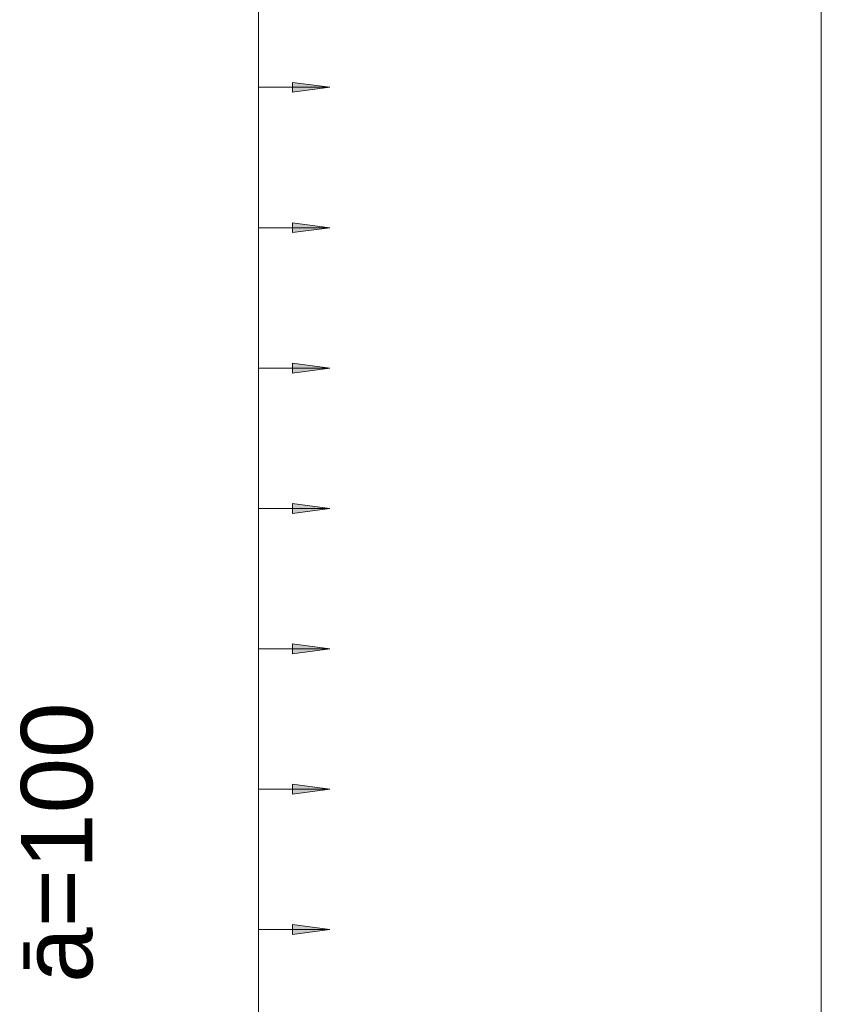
# Model space of a CAD drawing. Header units: millimetres. Extents: x 4307 to 42792, y 1610 to 10025.
# Tile 23 of 256: x 8979 to 9540, y 4468 to 5156. Entities that reach past the tile are written whole.
import ezdxf

# ---------------------------------------------------------------- set-up
doc = ezdxf.new("R2010")
doc.units = ezdxf.units.MM
for name, color, linetype, lineweight in [('A-ANNO-DIMS', 211, 'Continuous', 5), ('A-ANNO-DIMS-25', 211, 'Continuous', 5), ('S-COLS', 52, 'Continuous', 9), ('S-RBAR-IDEN', 171, 'Continuous', 5)]:
    doc.layers.add(name, color=color, linetype=linetype, lineweight=lineweight)
doc.styles.add('Arial', font='arial.ttf', dxfattribs={"height": 50})
doc.styles.add('Arial_1', font='arial.ttf', dxfattribs={"height": 62.5})
doc.dimstyles.new('Výztuž_kusy__řezy__2', dxfattribs={"dimscale": 304.8, "dimtxt": 0.18, "dimasz": 0, "dimexe": 0, "dimexo": 0.0625, "dimgap": 0.082021, "dimtad": 1, "dimdec": 0, "dimzin": 0, "dimdsep": 46, "dimtxsty": 'Arial_1', "dimblk1": 'NONE', "dimblk2": 'NONE', "dimsah": 1, "dimcen": 0.09, "dimazin": 0, "dimtfac": 1, "dimtdec": 4, "dimtix": 1, "dimtmove": 0, "dimatfit": 3, "dimfxl": 0.164042, "dimfxlon": 1, "dimtvp": 1, "dimtfill": 1, "dimtolj": 1, "dimtzin": 0, "dimarcsym": 2})

# ---------------------------------------------------------------- blocks, each defined once
blk = doc.blocks.new('DIMBLOCK528-V1')
at = {"layer": 'A-ANNO-DIMS-25'}
for points in [[(9196.33, 5207.33), (9170.04, 5210.79), (9170.04, 5203.87)], [(9196.33, 5109.17), (9170.04, 5112.63), (9170.04, 5105.71)]]:
    blk.add_hatch(color=256, dxfattribs=at).paths.add_polyline_path(points)
for p, q in [((9146.33, 5207.33), (9146.33, 5109.17)), ((9146.33, 5207.33), (9146.33, 5207.33)), ((9146.33, 5207.33), (9196.33, 5207.33)), ((9196.33, 5207.33), (9170.04, 5210.79)), ((9170.04, 5210.79), (9170.04, 5203.87)), ((9170.04, 5203.87), (9196.33, 5207.33)), ((9146.33, 5109.17), (9146.33, 5109.17)), ((9146.33, 5109.17), (9196.33, 5109.17)), ((9196.33, 5109.17), (9170.04, 5112.63)), ((9170.04, 5112.63), (9170.04, 5105.71)), ((9170.04, 5105.71), (9196.33, 5109.17))]:
    blk.add_line(p, q, dxfattribs=at)
blk = doc.blocks.new('_None')
blk = doc.blocks.new('DIMBLOCK529-V1')
at = {"layer": 'A-ANNO-DIMS-25'}
for points in [[(9196.33, 5109.17), (9170.04, 5112.63), (9170.04, 5105.71)], [(9196.33, 5011), (9170.04, 5014.46), (9170.04, 5007.54)]]:
    blk.add_hatch(color=256, dxfattribs=at).paths.add_polyline_path(points)
for p, q in [((9146.33, 5109.17), (9146.33, 5011)), ((9146.33, 5109.17), (9146.33, 5109.17)), ((9146.33, 5109.17), (9196.33, 5109.17)), ((9196.33, 5109.17), (9170.04, 5112.63)), ((9170.04, 5112.63), (9170.04, 5105.71)), ((9170.04, 5105.71), (9196.33, 5109.17)), ((9196.33, 5011), (9170.04, 5014.46)), ((9170.04, 5014.46), (9170.04, 5007.54)), ((9146.33, 5011), (9146.33, 5011)), ((9146.33, 5011), (9196.33, 5011)), ((9170.04, 5007.54), (9196.33, 5011))]:
    blk.add_line(p, q, dxfattribs=at)
blk = doc.blocks.new('DIMBLOCK530-V1')
at = {"layer": 'A-ANNO-DIMS-25'}
for points in [[(9196.33, 5011), (9170.04, 5014.46), (9170.04, 5007.54)], [(9196.33, 4912.83), (9170.04, 4916.29), (9170.04, 4909.37)]]:
    blk.add_hatch(color=256, dxfattribs=at).paths.add_polyline_path(points)
for p, q in [((9196.33, 5011), (9170.04, 5014.46)), ((9170.04, 5014.46), (9170.04, 5007.54)), ((9146.33, 5011), (9146.33, 4912.83)), ((9146.33, 5011), (9146.33, 5011)), ((9146.33, 5011), (9196.33, 5011)), ((9170.04, 5007.54), (9196.33, 5011)), ((9196.33, 4912.83), (9170.04, 4916.29)), ((9170.04, 4916.29), (9170.04, 4909.37)), ((9146.33, 4912.83), (9146.33, 4912.83)), ((9146.33, 4912.83), (9196.33, 4912.83)), ((9170.04, 4909.37), (9196.33, 4912.83))]:
    blk.add_line(p, q, dxfattribs=at)
blk = doc.blocks.new('DIMBLOCK531-V1')
at = {"layer": 'A-ANNO-DIMS-25'}
for points in [[(9196.33, 4912.83), (9170.04, 4916.29), (9170.04, 4909.37)], [(9196.33, 4814.67), (9170.04, 4818.13), (9170.04, 4811.21)]]:
    blk.add_hatch(color=256, dxfattribs=at).paths.add_polyline_path(points)
for p, q in [((9196.33, 4912.83), (9170.04, 4916.29)), ((9170.04, 4916.29), (9170.04, 4909.37)), ((9146.33, 4912.83), (9146.33, 4814.67)), ((9146.33, 4912.83), (9146.33, 4912.83)), ((9146.33, 4912.83), (9196.33, 4912.83)), ((9170.04, 4909.37), (9196.33, 4912.83)), ((9146.33, 4814.67), (9146.33, 4814.67)), ((9146.33, 4814.67), (9196.33, 4814.67)), ((9196.33, 4814.67), (9170.04, 4818.13)), ((9170.04, 4818.13), (9170.04, 4811.21)), ((9170.04, 4811.21), (9196.33, 4814.67))]:
    blk.add_line(p, q, dxfattribs=at)
blk = doc.blocks.new('DIMBLOCK532-V1')
at = {"layer": 'A-ANNO-DIMS-25'}
for points in [[(9196.33, 4814.67), (9170.04, 4818.13), (9170.04, 4811.21)], [(9196.33, 4716.5), (9170.04, 4719.96), (9170.04, 4713.04)]]:
    blk.add_hatch(color=256, dxfattribs=at).paths.add_polyline_path(points)
for p, q in [((9146.33, 4814.67), (9146.33, 4716.5)), ((9146.33, 4814.67), (9146.33, 4814.67)), ((9146.33, 4814.67), (9196.33, 4814.67)), ((9196.33, 4814.67), (9170.04, 4818.13)), ((9170.04, 4818.13), (9170.04, 4811.21)), ((9170.04, 4811.21), (9196.33, 4814.67)), ((9196.33, 4716.5), (9170.04, 4719.96)), ((9170.04, 4719.96), (9170.04, 4713.04)), ((9146.33, 4716.5), (9146.33, 4716.5)), ((9146.33, 4716.5), (9196.33, 4716.5)), ((9170.04, 4713.04), (9196.33, 4716.5))]:
    blk.add_line(p, q, dxfattribs=at)
blk = doc.blocks.new('DIMBLOCK533-V1')
at = {"layer": 'A-ANNO-DIMS-25'}
for points in [[(9196.33, 4716.5), (9170.04, 4719.96), (9170.04, 4713.04)], [(9196.33, 4618.33), (9170.04, 4621.79), (9170.04, 4614.87)]]:
    blk.add_hatch(color=256, dxfattribs=at).paths.add_polyline_path(points)
for p, q in [((9196.33, 4716.5), (9170.04, 4719.96)), ((9170.04, 4719.96), (9170.04, 4713.04)), ((9146.33, 4716.5), (9146.33, 4618.33)), ((9146.33, 4716.5), (9146.33, 4716.5)), ((9146.33, 4716.5), (9196.33, 4716.5)), ((9170.04, 4713.04), (9196.33, 4716.5)), ((9196.33, 4618.33), (9170.04, 4621.79)), ((9170.04, 4621.79), (9170.04, 4614.87)), ((9146.33, 4618.33), (9146.33, 4618.33)), ((9146.33, 4618.33), (9196.33, 4618.33)), ((9170.04, 4614.87), (9196.33, 4618.33))]:
    blk.add_line(p, q, dxfattribs=at)
blk = doc.blocks.new('DIMBLOCK534-V1')
at = {"layer": 'A-ANNO-DIMS-25'}
for points in [[(9196.33, 4618.33), (9170.04, 4621.79), (9170.04, 4614.87)], [(9196.33, 4520.17), (9170.04, 4523.63), (9170.04, 4516.71)]]:
    blk.add_hatch(color=256, dxfattribs=at).paths.add_polyline_path(points)
for p, q in [((9196.33, 4618.33), (9170.04, 4621.79)), ((9170.04, 4621.79), (9170.04, 4614.87)), ((9146.33, 4618.33), (9146.33, 4520.17)), ((9146.33, 4618.33), (9146.33, 4618.33)), ((9146.33, 4618.33), (9196.33, 4618.33)), ((9170.04, 4614.87), (9196.33, 4618.33)), ((9146.33, 4520.17), (9146.33, 4520.17)), ((9146.33, 4520.17), (9196.33, 4520.17)), ((9196.33, 4520.17), (9170.04, 4523.63)), ((9170.04, 4523.63), (9170.04, 4516.71)), ((9170.04, 4516.71), (9196.33, 4520.17))]:
    blk.add_line(p, q, dxfattribs=at)
blk = doc.blocks.new('DIMBLOCK535-V1')
at = {"layer": 'A-ANNO-DIMS-25'}
for points in [[(9196.33, 4520.17), (9170.04, 4523.63), (9170.04, 4516.71)], [(9196.33, 4422), (9170.04, 4425.46), (9170.04, 4418.54)]]:
    blk.add_hatch(color=256, dxfattribs=at).paths.add_polyline_path(points)
for p, q in [((9146.33, 4520.17), (9146.33, 4422)), ((9146.33, 4520.17), (9146.33, 4520.17)), ((9146.33, 4520.17), (9196.33, 4520.17)), ((9196.33, 4520.17), (9170.04, 4523.63)), ((9170.04, 4523.63), (9170.04, 4516.71)), ((9170.04, 4516.71), (9196.33, 4520.17)), ((9146.33, 4422), (9146.33, 4422)), ((9146.33, 4422), (9196.33, 4422)), ((9196.33, 4422), (9170.04, 4425.46)), ((9170.04, 4425.46), (9170.04, 4418.54)), ((9170.04, 4418.54), (9196.33, 4422))]:
    blk.add_line(p, q, dxfattribs=at)
blk = doc.blocks.new('DIMBLOCK554-V1')
at = {"layer": 'A-ANNO-DIMS-25'}
for points in [[(9196.33, 5600), (9170.04, 5603.46), (9170.04, 5596.54)], [(9196.33, 5501.83), (9170.04, 5505.29), (9170.04, 5498.37)], [(9196.33, 5403.67), (9170.04, 5407.13), (9170.04, 5400.21)], [(9196.33, 5305.5), (9170.04, 5308.96), (9170.04, 5302.04)], [(9196.33, 5207.33), (9170.04, 5210.79), (9170.04, 5203.87)], [(9196.33, 5109.17), (9170.04, 5112.63), (9170.04, 5105.71)], [(9196.33, 5011), (9170.04, 5014.46), (9170.04, 5007.54)], [(9196.33, 4912.83), (9170.04, 4916.29), (9170.04, 4909.37)], [(9196.33, 4814.67), (9170.04, 4818.13), (9170.04, 4811.21)], [(9196.33, 4716.5), (9170.04, 4719.96), (9170.04, 4713.04)], [(9196.33, 4618.33), (9170.04, 4621.79), (9170.04, 4614.87)], [(9196.33, 4520.17), (9170.04, 4523.63), (9170.04, 4516.71)], [(9196.33, 4422), (9170.04, 4425.46), (9170.04, 4418.54)], [(9196.33, 4323.83), (9170.04, 4327.29), (9170.04, 4320.37)], [(9196.33, 4225.67), (9170.04, 4229.13), (9170.04, 4222.21)], [(9196.33, 4127.5), (9170.04, 4130.96), (9170.04, 4124.04)], [(9196.33, 4029.33), (9170.04, 4032.79), (9170.04, 4025.87)], [(9196.33, 3931.17), (9170.04, 3934.63), (9170.04, 3927.71)], [(9196.33, 3833), (9170.04, 3836.46), (9170.04, 3829.54)], [(9196.33, 3734.83), (9170.04, 3738.29), (9170.04, 3731.37)], [(9196.33, 3636.67), (9170.04, 3640.13), (9170.04, 3633.21)], [(9196.33, 3538.5), (9170.04, 3541.96), (9170.04, 3535.04)], [(9196.33, 3440.33), (9170.04, 3443.79), (9170.04, 3436.87)], [(9196.33, 3342.17), (9170.04, 3345.63), (9170.04, 3338.71)], [(9196.33, 3244), (9170.04, 3247.46), (9170.04, 3240.54)], [(9196.33, 3145.83), (9170.04, 3149.29), (9170.04, 3142.37)], [(9196.33, 3047.67), (9170.04, 3051.13), (9170.04, 3044.21)], [(9196.33, 2949.5), (9170.04, 2952.96), (9170.04, 2946.04)], [(9196.33, 2851.33), (9170.04, 2854.79), (9170.04, 2847.87)], [(9196.33, 2753.17), (9170.04, 2756.63), (9170.04, 2749.71)], [(9196.33, 2655), (9170.04, 2658.46), (9170.04, 2651.54)]]:
    blk.add_hatch(color=256, dxfattribs=at).paths.add_polyline_path(points)
for p, q in [((9146.33, 5600), (9146.33, 2655)), ((9146.33, 5600), (9146.33, 5501.83)), ((9146.33, 5600), (9146.33, 5600)), ((9146.33, 5600), (9196.33, 5600)), ((9196.33, 5600), (9170.04, 5603.46)), ((9170.04, 5603.46), (9170.04, 5596.54)), ((9170.04, 5596.54), (9196.33, 5600)), ((9146.33, 5501.83), (9146.33, 5403.67)), ((9146.33, 5501.83), (9146.33, 5501.83)), ((9146.33, 5501.83), (9196.33, 5501.83)), ((9196.33, 5501.83), (9170.04, 5505.29)), ((9170.04, 5505.29), (9170.04, 5498.37)), ((9170.04, 5498.37), (9196.33, 5501.83)), ((9196.33, 5403.67), (9170.04, 5407.13)), ((9170.04, 5407.13), (9170.04, 5400.21)), ((9146.33, 5403.67), (9146.33, 5305.5)), ((9146.33, 5403.67), (9146.33, 5403.67)), ((9146.33, 5403.67), (9196.33, 5403.67)), ((9170.04, 5400.21), (9196.33, 5403.67)), ((9196.33, 5305.5), (9170.04, 5308.96)), ((9170.04, 5308.96), (9170.04, 5302.04)), ((9146.33, 5305.5), (9146.33, 5207.33)), ((9146.33, 5305.5), (9146.33, 5305.5)), ((9146.33, 5305.5), (9196.33, 5305.5)), ((9170.04, 5302.04), (9196.33, 5305.5)), ((9146.33, 5207.33), (9146.33, 5109.17)), ((9146.33, 5207.33), (9146.33, 5207.33)), ((9146.33, 5207.33), (9196.33, 5207.33)), ((9196.33, 5207.33), (9170.04, 5210.79)), ((9170.04, 5210.79), (9170.04, 5203.87)), ((9170.04, 5203.87), (9196.33, 5207.33)), ((9146.33, 5109.17), (9146.33, 5011)), ((9146.33, 5109.17), (9146.33, 5109.17)), ((9146.33, 5109.17), (9196.33, 5109.17)), ((9196.33, 5109.17), (9170.04, 5112.63)), ((9170.04, 5112.63), (9170.04, 5105.71)), ((9170.04, 5105.71), (9196.33, 5109.17)), ((9196.33, 5011), (9170.04, 5014.46)), ((9170.04, 5014.46), (9170.04, 5007.54)), ((9146.33, 5011), (9146.33, 4912.83)), ((9146.33, 5011), (9146.33, 5011)), ((9146.33, 5011), (9196.33, 5011)), ((9170.04, 5007.54), (9196.33, 5011)), ((9196.33, 4912.83), (9170.04, 4916.29)), ((9170.04, 4916.29), (9170.04, 4909.37)), ((9146.33, 4912.83), (9146.33, 4814.67)), ((9146.33, 4912.83), (9146.33, 4912.83)), ((9146.33, 4912.83), (9196.33, 4912.83)), ((9170.04, 4909.37), (9196.33, 4912.83)), ((9146.33, 4814.67), (9146.33, 4716.5)), ((9146.33, 4814.67), (9146.33, 4814.67)), ((9146.33, 4814.67), (9196.33, 4814.67)), ((9196.33, 4814.67), (9170.04, 4818.13)), ((9170.04, 4818.13), (9170.04, 4811.21)), ((9170.04, 4811.21), (9196.33, 4814.67)), ((9196.33, 4716.5), (9170.04, 4719.96)), ((9170.04, 4719.96), (9170.04, 4713.04)), ((9146.33, 4716.5), (9146.33, 4618.33)), ((9146.33, 4716.5), (9146.33, 4716.5)), ((9146.33, 4716.5), (9196.33, 4716.5)), ((9170.04, 4713.04), (9196.33, 4716.5)), ((9196.33, 4618.33), (9170.04, 4621.79)), ((9170.04, 4621.79), (9170.04, 4614.87)), ((9146.33, 4618.33), (9146.33, 4520.17)), ((9146.33, 4618.33), (9146.33, 4618.33)), ((9146.33, 4618.33), (9196.33, 4618.33)), ((9170.04, 4614.87), (9196.33, 4618.33)), ((9146.33, 4520.17), (9146.33, 4422)), ((9146.33, 4520.17), (9146.33, 4520.17)), ((9146.33, 4520.17), (9196.33, 4520.17)), ((9196.33, 4520.17), (9170.04, 4523.63)), ((9170.04, 4523.63), (9170.04, 4516.71)), ((9170.04, 4516.71), (9196.33, 4520.17)), ((9146.33, 4422), (9146.33, 4323.83)), ((9146.33, 4422), (9146.33, 4422)), ((9146.33, 4422), (9196.33, 4422)), ((9196.33, 4422), (9170.04, 4425.46)), ((9170.04, 4425.46), (9170.04, 4418.54)), ((9170.04, 4418.54), (9196.33, 4422)), ((9196.33, 4323.83), (9170.04, 4327.29)), ((9170.04, 4327.29), (9170.04, 4320.37)), ((9146.33, 4323.83), (9146.33, 4225.67)), ((9146.33, 4323.83), (9146.33, 4323.83)), ((9146.33, 4323.83), (9196.33, 4323.83)), ((9170.04, 4320.37), (9196.33, 4323.83)), ((9196.33, 4225.67), (9170.04, 4229.13)), ((9170.04, 4229.13), (9170.04, 4222.21)), ((9146.33, 4225.67), (9146.33, 4127.5)), ((9146.33, 4225.67), (9146.33, 4225.67)), ((9146.33, 4225.67), (9196.33, 4225.67)), ((9170.04, 4222.21), (9196.33, 4225.67)), ((9146.33, 4127.5), (9146.33, 4029.33)), ((9146.33, 4127.5), (9146.33, 4127.5)), ((9146.33, 4127.5), (9196.33, 4127.5)), ((9196.33, 4127.5), (9170.04, 4130.96)), ((9170.04, 4130.96), (9170.04, 4124.04)), ((9170.04, 4124.04), (9196.33, 4127.5)), ((9146.33, 4029.33), (9146.33, 3931.17)), ((9146.33, 4029.33), (9146.33, 4029.33)), ((9146.33, 4029.33), (9196.33, 4029.33)), ((9196.33, 4029.33), (9170.04, 4032.79)), ((9170.04, 4032.79), (9170.04, 4025.87)), ((9170.04, 4025.87), (9196.33, 4029.33)), ((9196.33, 3931.17), (9170.04, 3934.63)), ((9170.04, 3934.63), (9170.04, 3927.71)), ((9146.33, 3931.17), (9146.33, 3833)), ((9146.33, 3931.17), (9146.33, 3931.17)), ((9146.33, 3931.17), (9196.33, 3931.17)), ((9170.04, 3927.71), (9196.33, 3931.17)), ((9196.33, 3833), (9170.04, 3836.46)), ((9170.04, 3836.46), (9170.04, 3829.54)), ((9146.33, 3833), (9146.33, 3734.83)), ((9146.33, 3833), (9146.33, 3833)), ((9146.33, 3833), (9196.33, 3833)), ((9170.04, 3829.54), (9196.33, 3833)), ((9146.33, 3734.83), (9146.33, 3636.67)), ((9146.33, 3734.83), (9146.33, 3734.83)), ((9146.33, 3734.83), (9196.33, 3734.83)), ((9196.33, 3734.83), (9170.04, 3738.29)), ((9170.04, 3738.29), (9170.04, 3731.37)), ((9170.04, 3731.37), (9196.33, 3734.83)), ((9146.33, 3636.67), (9146.33, 3538.5)), ((9146.33, 3636.67), (9146.33, 3636.67)), ((9146.33, 3636.67), (9196.33, 3636.67)), ((9196.33, 3636.67), (9170.04, 3640.13)), ((9170.04, 3640.13), (9170.04, 3633.21)), ((9170.04, 3633.21), (9196.33, 3636.67)), ((9196.33, 3538.5), (9170.04, 3541.96)), ((9170.04, 3541.96), (9170.04, 3535.04)), ((9146.33, 3538.5), (9146.33, 3440.33)), ((9146.33, 3538.5), (9146.33, 3538.5)), ((9146.33, 3538.5), (9196.33, 3538.5)), ((9170.04, 3535.04), (9196.33, 3538.5)), ((9196.33, 3440.33), (9170.04, 3443.79)), ((9170.04, 3443.79), (9170.04, 3436.87)), ((9146.33, 3440.33), (9146.33, 3342.17)), ((9146.33, 3440.33), (9146.33, 3440.33)), ((9146.33, 3440.33), (9196.33, 3440.33)), ((9170.04, 3436.87), (9196.33, 3440.33)), ((9146.33, 3342.17), (9146.33, 3244)), ((9146.33, 3342.17), (9146.33, 3342.17)), ((9146.33, 3342.17), (9196.33, 3342.17)), ((9196.33, 3342.17), (9170.04, 3345.63)), ((9170.04, 3345.63), (9170.04, 3338.71)), ((9170.04, 3338.71), (9196.33, 3342.17)), ((9146.33, 3244), (9146.33, 3145.83)), ((9146.33, 3244), (9146.33, 3244)), ((9146.33, 3244), (9196.33, 3244)), ((9196.33, 3244), (9170.04, 3247.46)), ((9170.04, 3247.46), (9170.04, 3240.54)), ((9170.04, 3240.54), (9196.33, 3244)), ((9196.33, 3145.83), (9170.04, 3149.29)), ((9170.04, 3149.29), (9170.04, 3142.37)), ((9146.33, 3145.83), (9146.33, 3047.67)), ((9146.33, 3145.83), (9146.33, 3145.83)), ((9146.33, 3145.83), (9196.33, 3145.83)), ((9170.04, 3142.37), (9196.33, 3145.83)), ((9196.33, 3047.67), (9170.04, 3051.13)), ((9170.04, 3051.13), (9170.04, 3044.21)), ((9146.33, 3047.67), (9146.33, 2949.5)), ((9146.33, 3047.67), (9146.33, 3047.67)), ((9146.33, 3047.67), (9196.33, 3047.67)), ((9170.04, 3044.21), (9196.33, 3047.67)), ((9146.33, 2949.5), (9146.33, 2851.33)), ((9146.33, 2949.5), (9146.33, 2949.5)), ((9146.33, 2949.5), (9196.33, 2949.5)), ((9196.33, 2949.5), (9170.04, 2952.96)), ((9170.04, 2952.96), (9170.04, 2946.04)), ((9170.04, 2946.04), (9196.33, 2949.5)), ((9146.33, 2851.33), (9146.33, 2753.17)), ((9146.33, 2851.33), (9146.33, 2851.33)), ((9146.33, 2851.33), (9196.33, 2851.33)), ((9196.33, 2851.33), (9170.04, 2854.79)), ((9170.04, 2854.79), (9170.04, 2847.87)), ((9170.04, 2847.87), (9196.33, 2851.33)), ((9196.33, 2753.17), (9170.04, 2756.63)), ((9170.04, 2756.63), (9170.04, 2749.71)), ((9146.33, 2753.17), (9146.33, 2655)), ((9146.33, 2753.17), (9146.33, 2753.17)), ((9146.33, 2753.17), (9196.33, 2753.17)), ((9170.04, 2749.71), (9196.33, 2753.17)), ((9196.33, 2655), (9170.04, 2658.46)), ((9170.04, 2658.46), (9170.04, 2651.54)), ((9146.33, 2655), (9146.33, 2655)), ((9146.33, 2655), (9196.33, 2655)), ((9170.04, 2651.54), (9196.33, 2655))]:
    blk.add_line(p, q, dxfattribs=at)

msp = doc.modelspace()

# ---------------------------------------------------------------- linework, layer by layer
at = {"layer": 'S-COLS'}
msp.add_line((9540, 5620), (9540, 2605), dxfattribs=at)
msp.add_line((9540, 5620), (9540, 2605), dxfattribs=at)

# ---------------------------------------------------------------- texts
at = {"layer": 'S-RBAR-IDEN', "insert": (8980.22, 4482.92), "char_height": 50, "width": 242.5105, "attachment_point": 1, "rotation": 90, "style": 'Arial', "bg_fill": 3, "box_fill_scale": 1.25, "bg_fill_color": 256, "bg_fill_true_color": 13158600, "bg_fill_transparency": 0}
msp.add_mtext('ā=100', dxfattribs=at)

# ---------------------------------------------------------------- dimensions: what is measured, and where the dimension line sits
at = {"layer": 'A-ANNO-DIMS'}
for base, p1, p2, text, override, picture, middle in [((9146.33, 2655), (9196.33, 5600), (9196.33, 2655), '98 2945', {"dimpost": '<>', "dimblk1": 'None', "dimblk2": 'None', "dimsah": 1, "dimfxl": 2945}, 'DIMBLOCK554-V1', (9089.42, 4127.5)), ((9146.33, 5109.17), (9196.33, 5207.33), (9196.33, 5109.17), ' ', {"dimpost": '<>', "dimfxl": 98.166667}, 'DIMBLOCK528-V1', (9146.33, 5158.25)), ((9146.33, 5011), (9196.33, 5109.17), (9196.33, 5011), ' ', {"dimpost": '<>', "dimfxl": 98.166667}, 'DIMBLOCK529-V1', (9146.33, 5060.08)), ((9146.33, 4912.83), (9196.33, 5011), (9196.33, 4912.83), ' ', {"dimpost": '<>', "dimfxl": 98.166667}, 'DIMBLOCK530-V1', (9146.33, 4961.92)), ((9146.33, 4814.67), (9196.33, 4912.83), (9196.33, 4814.67), ' ', {"dimpost": '<>', "dimfxl": 98.166667}, 'DIMBLOCK531-V1', (9146.33, 4863.75)), ((9146.33, 4716.5), (9196.33, 4814.67), (9196.33, 4716.5), ' ', {"dimpost": '<>', "dimfxl": 98.166667}, 'DIMBLOCK532-V1', (9146.33, 4765.58)), ((9146.33, 4618.33), (9196.33, 4716.5), (9196.33, 4618.33), ' ', {"dimpost": '<>', "dimfxl": 98.166667}, 'DIMBLOCK533-V1', (9146.33, 4667.42)), ((9146.33, 4520.17), (9196.33, 4618.33), (9196.33, 4520.17), ' ', {"dimpost": '<>', "dimfxl": 98.166667}, 'DIMBLOCK534-V1', (9146.33, 4569.25)), ((9146.33, 4422), (9196.33, 4520.17), (9196.33, 4422), ' ', {"dimpost": '<>', "dimfxl": 98.166667}, 'DIMBLOCK535-V1', (9146.33, 4471.08))]:
    dim = msp.add_linear_dim(base=base, p1=p1, p2=p2, angle=90, text=text, dimstyle='Výztuž_kusy__řezy__2', override=override, dxfattribs=at)
    dim.commit()
    dim.dimension.update_dxf_attribs({"geometry": picture, "text_midpoint": middle})

doc.saveas('drawing.dxf')
